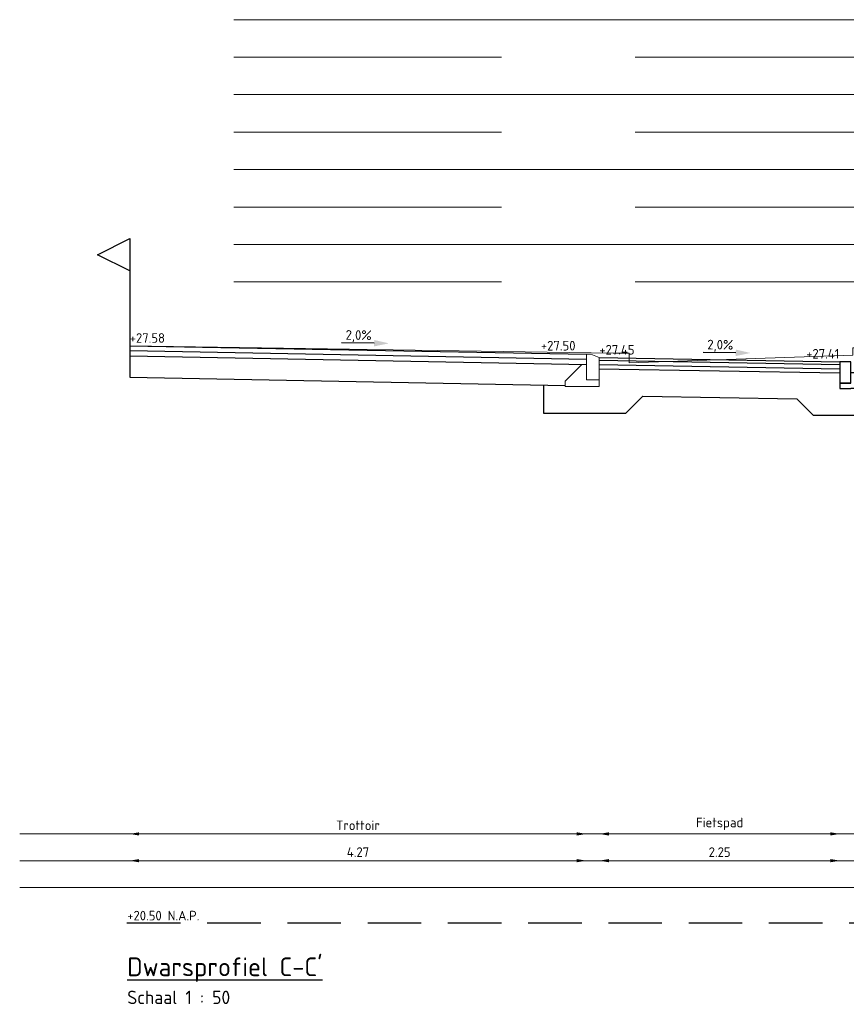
# Model space of a CAD drawing. Header units: metres. Extents: x 196651 to 397723, y 354703 to 710691.
# Tile 231 of 256: x 198842.76 to 198850.49, y 355351.21 to 355360.4. Entities that reach past the tile are written whole.
import ezdxf
from ezdxf.enums import TextEntityAlignment as Align

# ---------------------------------------------------------------- set-up
doc = ezdxf.new("R2010")
doc.units = ezdxf.units.M
doc.header["$MEASUREMENT"] = 0
doc.linetypes.add('DASHED', pattern=[0.75, 0.5, -0.25])
doc.linetypes.add('DASHED2', pattern=[0.375, 0.25, -0.125])
for name, color, linetype, lineweight in [('X-XX-AL-AANPIJLING-M', 7, 'Continuous', 18), ('X-XX-BESTAAND-DETAIL-G', 252, 'Continuous', 5), ('X-XX-XX-DETAIL1-G', 1, 'Continuous', 18)]:
    doc.layers.add(name, color=color, linetype=linetype, lineweight=lineweight)
doc.layers.add('X-XX-AL-DETAIL-AFSTANDSLIJNEN-G', color=2, linetype='Continuous', lineweight=5, plot=False)
for name, color, linetype in [('X-XX-NIEUW-DETAIL-M', 7, 'Continuous'), ('X-XX-NIEUW-DETAIL-S', 1, 'Continuous'), ('X-XX-NIEUW-DETAIL-T', 3, 'Continuous')]:
    doc.layers.add(name, color=color, linetype=linetype)
doc.styles.add('NLCS-ISO', font='NLCS-ISO.ttf')
doc.styles.add('NLCS-ISO-T18', font='NLCS-ISO.ttf')
doc.dimstyles.new('Jens 1_50 - standaard', dxfattribs={"dimscale": 0.05, "dimtxt": 1.8, "dimasz": 1.8, "dimexe": 2, "dimexo": 2, "dimgap": 0.7, "dimtad": 1, "dimzin": 0, "dimdsep": 46, "dimtxsty": 'NLCS-ISO', "dimcen": 2.5, "dimdle": 2, "dimse1": 1, "dimse2": 1, "dimclrd": 256, "dimclre": 256, "dimclrt": 256, "dimadec": 1, "dimazin": 0, "dimtfac": 1, "dimtdec": 3, "dimtofl": 0, "dimtmove": 1, "dimatfit": 0, "dimfxl": 2, "dimfxlon": 1, "dimtfillclr": 254, "dimtolj": 1, "dimtzin": 0, "dimlwd": 18, "dimlwe": 18, "dimarcsym": 0})

# ---------------------------------------------------------------- blocks, each defined once
blk = doc.blocks.new('d')
at = {"color": 3, "style": 'NLCS-ISO'}
blk.add_attdef('%%UA-A', (0, -0.5), '', height=0.175, dxfattribs=at)
at = {"color": 1, "style": 'NLCS-ISO'}
blk.add_attdef('A-A', (0, -0.7604), '', height=0.125, dxfattribs=at)
blk = doc.blocks.new('*U228')
at = {"color": 6, "flags": 128}
blk.add_lwpolyline([(0, 0.7), (-0.3, 0.85), (0, 1), (0, 0)], dxfattribs=at)
blk = doc.blocks.new('*U175')
blk.add_lwpolyline([(0.1, 0), (0, 0), (0, -0.2), (0.1, -0.2), (0.1, 0)], close=True)
for points in [[(0.1, -0.2), (0.1, -0.1), (0.15, -0.1)], [(0.1, -0.2), (0, -0.2), (0, -0.25), (0.1, -0.25)], [(0.2, -0.25), (0.1, -0.25)]]:
    blk.add_lwpolyline(points)
at = {"flags": 128}
for points in [[(0.2, -0.2), (0.15, -0.1)], [(0.2, -0.2), (0.2, -0.25)]]:
    blk.add_lwpolyline(points, dxfattribs=at)
blk = doc.blocks.new('*U180')
blk.add_hatch(color=5).paths.add_polyline_path([(0.1512, 0.0322), (0.1524, 0.0922), (0.2894, 0.0595)])
at = {"color": 5, "flags": 128}
blk.add_lwpolyline([(0.1518, 0.0622), (-0.1534, 0.0683)], dxfattribs=at)
at = {"insert": (0.0083, 0.1844), "char_height": 0.09, "width": 1.310814, "attachment_point": 2, "rotation": 358.85424, "style": 'NLCS-ISO-T18'}
blk.add_mtext('2,0%', dxfattribs=at)
blk = doc.blocks.new('*D201')
at = {"layer": 'Defpoints', "color": 0, "transparency": 16777216}
for p in [(198843.7878, 355357.3592), (198848.0578, 355357.2792), (198848.0578, 355352.5484)]:
    blk.add_point(p, dxfattribs=at)
at = {"layer": 'X-XX-AL-AANPIJLING-M', "linetype": 'Continuous', "lineweight": 18, "transparency": 16777216}
blk.add_line((198843.8778, 355352.5484), (198847.9678, 355352.5484), dxfattribs=at)
at = {"layer": 'X-XX-AL-AANPIJLING-M', "transparency": 16777216}
for points in [[(198843.8778, 355352.5634), (198843.8778, 355352.5334), (198843.7878, 355352.5484)], [(198847.9678, 355352.5634), (198847.9678, 355352.5334), (198848.0578, 355352.5484)]]:
    blk.add_solid(points, dxfattribs=at)
at = {"layer": 'X-XX-AL-AANPIJLING-M', "transparency": 16777216, "insert": (198845.9228, 355352.6284), "char_height": 0.09, "attachment_point": 5, "style": 'NLCS-ISO'}
blk.add_mtext('\\A1;4.27', dxfattribs=at)
blk = doc.blocks.new('*D202')
at = {"layer": 'Defpoints', "color": 0, "transparency": 16777216}
for p in [(198848.1778, 355357.2492), (198850.4278, 355357.2092), (198850.4278, 355352.5484)]:
    blk.add_point(p, dxfattribs=at)
at = {"layer": 'X-XX-AL-AANPIJLING-M', "linetype": 'Continuous', "lineweight": 18, "transparency": 16777216}
blk.add_line((198848.2678, 355352.5484), (198850.3378, 355352.5484), dxfattribs=at)
at = {"layer": 'X-XX-AL-AANPIJLING-M', "transparency": 16777216}
for points in [[(198848.2678, 355352.5634), (198848.2678, 355352.5334), (198848.1778, 355352.5484)], [(198850.3378, 355352.5634), (198850.3378, 355352.5334), (198850.4278, 355352.5484)]]:
    blk.add_solid(points, dxfattribs=at)
at = {"layer": 'X-XX-AL-AANPIJLING-M', "transparency": 16777216, "insert": (198849.3028, 355352.6284), "char_height": 0.09, "attachment_point": 5, "style": 'NLCS-ISO'}
blk.add_mtext('\\A1;2.25', dxfattribs=at)
blk = doc.blocks.new('*D218')
at = {"layer": 'Defpoints', "color": 0, "transparency": 16777216}
for p in [(198843.7878, 355357.6092), (198848.0578, 355357.5292), (198848.0578, 355352.7984)]:
    blk.add_point(p, dxfattribs=at)
at = {"layer": 'X-XX-AL-AANPIJLING-M', "linetype": 'Continuous', "lineweight": 18, "transparency": 16777216}
blk.add_line((198843.8778, 355352.7984), (198847.9678, 355352.7984), dxfattribs=at)
at = {"layer": 'X-XX-AL-AANPIJLING-M', "transparency": 16777216}
for points in [[(198843.8778, 355352.8134), (198843.8778, 355352.7834), (198843.7878, 355352.7984)], [(198847.9678, 355352.8134), (198847.9678, 355352.7834), (198848.0578, 355352.7984)]]:
    blk.add_solid(points, dxfattribs=at)
at = {"layer": 'X-XX-AL-AANPIJLING-M', "transparency": 16777216, "insert": (198845.9228, 355352.8784), "char_height": 0.09, "attachment_point": 5, "style": 'NLCS-ISO'}
blk.add_mtext('\\A1;Trottoir', dxfattribs=at)
blk = doc.blocks.new('*D219')
at = {"layer": 'Defpoints', "color": 0, "transparency": 16777216}
for p in [(198848.1778, 355357.4992), (198850.4278, 355357.4592), (198850.4278, 355352.7984)]:
    blk.add_point(p, dxfattribs=at)
at = {"layer": 'X-XX-AL-AANPIJLING-M', "linetype": 'Continuous', "lineweight": 18, "transparency": 16777216}
blk.add_line((198848.2678, 355352.7984), (198850.3378, 355352.7984), dxfattribs=at)
at = {"layer": 'X-XX-AL-AANPIJLING-M', "transparency": 16777216}
for points in [[(198848.2678, 355352.8134), (198848.2678, 355352.7834), (198848.1778, 355352.7984)], [(198850.3378, 355352.8134), (198850.3378, 355352.7834), (198850.4278, 355352.7984)]]:
    blk.add_solid(points, dxfattribs=at)
at = {"layer": 'X-XX-AL-AANPIJLING-M', "transparency": 16777216, "insert": (198849.3028, 355352.8919), "char_height": 0.09, "attachment_point": 5, "style": 'NLCS-ISO'}
blk.add_mtext('\\A1;Fietspad', dxfattribs=at)

msp = doc.modelspace()

# ---------------------------------------------------------------- linework, layer by layer
at = {"layer": 'X-XX-AL-DETAIL-AFSTANDSLIJNEN-G', "flags": 128}
for points in [[(198844.7637, 355360.4047), (198874.0278, 355360.4047)], [(198844.7637, 355359.7047), (198874.0278, 355359.7047)], [(198844.7637, 355359.0047), (198874.0278, 355359.0047)], [(198844.7637, 355358.3047), (198874.0278, 355358.3047)], [(198842.7612, 355352.7984), (198874.0278, 355352.7984)], [(198842.7612, 355352.2984), (198874.0278, 355352.2984)]]:
    msp.add_lwpolyline(points, dxfattribs=at)
at = {"layer": 'X-XX-AL-DETAIL-AFSTANDSLIJNEN-G', "linetype": 'DASHED', "ltscale": 5, "flags": 128}
for points in [[(198844.7637, 355360.0547), (198874.0278, 355360.0547)], [(198844.7637, 355359.3547), (198874.0278, 355359.3547)], [(198844.7637, 355358.6547), (198874.0278, 355358.6547)], [(198844.7637, 355357.9547), (198874.0278, 355357.9547)], [(198842.7612, 355352.5484), (198874.0278, 355352.5484)]]:
    msp.add_lwpolyline(points, dxfattribs=at)
at = {"layer": 'X-XX-BESTAAND-DETAIL-G', "flags": 128}
msp.add_lwpolyline([(198843.7878, 355357.3592), (198848.3078, 355357.2892), (198848.4578, 355357.2892), (198848.4578, 355357.1992), (198850.5478, 355357.2692), (198850.5478, 355357.3392), (198851.0478, 355357.3392), (198851.0478, 355357.2692), (198854.2578, 355357.3292), (198854.3378, 355357.4392), (198854.3678, 355357.4392), (198854.3978, 355357.4392), (198854.4778, 355357.3492), (198857.3728, 355357.3842), (198860.2678, 355357.3192), (198860.2678, 355357.3792), (198860.7678, 355357.3792), (198860.7678, 355357.3092), (198862.8178, 355357.2292), (198862.8178, 355357.3192), (198866.9678, 355357.3992)], dxfattribs=at)
at = {"layer": 'X-XX-NIEUW-DETAIL-M', "color": 1, "linetype": 'DASHED2', "ltscale": 2, "flags": 128}
msp.add_lwpolyline([(198843.7637, 355351.9692), (198874.0278, 355351.9692)], dxfattribs=at)
at = {"layer": 'X-XX-NIEUW-DETAIL-S', "flags": 128}
for points in [[(198843.7878, 355357.3592), (198848.0578, 355357.2792)], [(198843.7891, 355357.3592), (198843.7891, 355357.0641)], [(198843.7891, 355357.3142), (198848.0578, 355357.2342)], [(198843.7891, 355357.2641), (198848.0578, 355357.1842)], [(198848.1778, 355357.2492), (198850.4278, 355357.2092)], [(198848.1778, 355357.2242), (198850.4278, 355357.1842)], [(198848.1778, 355357.1842), (198850.4278, 355357.1442)], [(198848.1778, 355357.1442), (198850.4278, 355357.1042)], [(198843.7891, 355357.0641), (198847.8578, 355356.9879)], [(198847.6578, 355356.9916), (198847.6578, 355356.7292), (198848.0578, 355356.7292), (198848.4278, 355356.7292), (198848.5855, 355356.8869), (198850.0257, 355356.8613), (198850.1778, 355356.7092), (198850.9278, 355356.7092), (198850.9278, 355356.9592), (198850.6278, 355356.9592)]]:
    msp.add_lwpolyline(points, dxfattribs=at)
at = {"layer": 'X-XX-XX-DETAIL1-G', "flags": 128}
for points in [[(198848.1778, 355357.2492), (198848.1778, 355357.0392), (198848.0578, 355357.0392), (198848.0578, 355357.2792), (198848.0978, 355357.2792)], [(198848.0578, 355356.9792), (198847.8578, 355356.9792), (198847.8578, 355357.0292), (198848.0136, 355357.185), (198848.0578, 355357.1842), (198848.0578, 355357.0392), (198848.1778, 355357.0392), (198848.1778, 355356.9792)]]:
    msp.add_lwpolyline(points, close=True, dxfattribs=at)

# ---------------------------------------------------------------- block references
at = {"layer": 'X-XX-NIEUW-DETAIL-M'}
msp.add_blockref('d', (198843.7663, 355351.9692), dxfattribs=at).add_auto_attribs({'%%UA-A': "%%UDwarsprofiel C-C'", 'A-A': 'Schaal 1 : 50'})
at = {"layer": 'X-XX-NIEUW-DETAIL-S'}
for name, p in [('*U228', (198843.7891, 355357.3592)), ('*U175', (198850.4278, 355357.2092))]:
    msp.add_blockref(name, p, dxfattribs=at)
at = {"layer": 'X-XX-NIEUW-DETAIL-T', "rotation": 0.477254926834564}
for p in [(198845.9228, 355357.3192), (198849.3028, 355357.2292)]:
    msp.add_blockref('*U180', p, dxfattribs=at)

# ---------------------------------------------------------------- texts
at = {"layer": 'X-XX-NIEUW-DETAIL-T', "style": 'NLCS-ISO-T18'}
for s, p in [('+27.58', (198843.9542, 355357.3592)), ('+27.50', (198847.7941, 355357.2872)), ('+27.45', (198848.343, 355357.2492)), ('+27.41', (198850.2665, 355357.2121))]:
    msp.add_text(s, height=0.09, dxfattribs=at).set_placement(p, align=Align.BOTTOM_CENTER)
msp.add_text('+20.50 N.A.P.', height=0.09, dxfattribs=at).set_placement((198843.7663, 355351.9901))

# ---------------------------------------------------------------- dimensions: what is measured, and where the dimension line sits
at = {"layer": 'X-XX-AL-AANPIJLING-M'}
for base, p1, p2, text, picture, middle in [((198848.0578, 355352.7984), (198843.7878, 355357.6092), (198848.0578, 355357.5292), 'Trottoir', '*D218', (198845.9228, 355352.8784)), ((198850.4278, 355352.7984), (198848.1778, 355357.4992), (198850.4278, 355357.4592), 'Fietspad', '*D219', (198849.3028, 355352.8919))]:
    dim = msp.add_linear_dim(base=base, p1=p1, p2=p2, text=text, dimstyle='Jens 1_50 - standaard', dxfattribs=at)
    dim.commit()
    dim.dimension.update_dxf_attribs({"geometry": picture, "text_midpoint": middle})
for base, p1, p2, picture, middle in [((198848.0578, 355352.5484), (198843.7878, 355357.3592), (198848.0578, 355357.2792), '*D201', (198845.9228, 355352.6284)), ((198850.4278, 355352.5484), (198848.1778, 355357.2492), (198850.4278, 355357.2092), '*D202', (198849.3028, 355352.6284))]:
    dim = msp.add_linear_dim(base=base, p1=p1, p2=p2, dimstyle='Jens 1_50 - standaard', dxfattribs=at)
    dim.commit()
    dim.dimension.update_dxf_attribs({"geometry": picture, "text_midpoint": middle})

doc.saveas('drawing.dxf')
